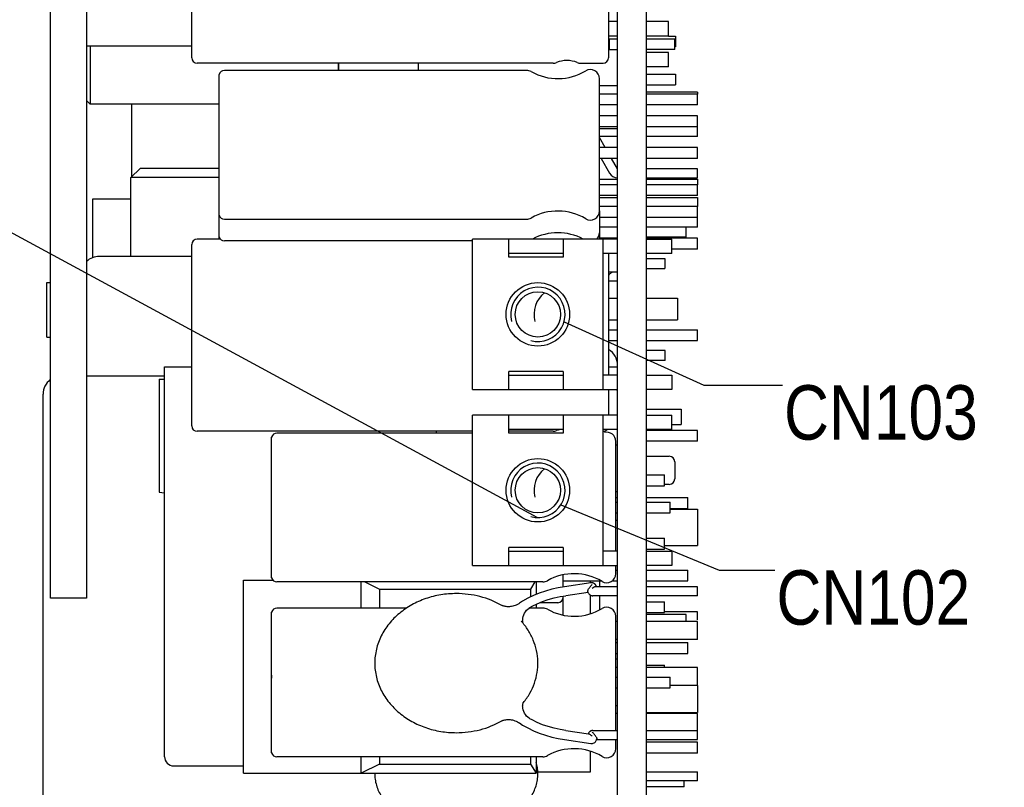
# Model space of a CAD drawing. Header units: millimetres. Extents: x 0 to 417, y 0 to 294.
# Tile 17 of 19: x 302 to 356, y 173 to 215. Entities that reach past the tile are written whole.
import ezdxf

# ---------------------------------------------------------------- set-up
doc = ezdxf.new("R2010")
doc.units = ezdxf.units.MM
for name, color, linetype in [('BD1_DXF_CONTINUOUS_LINE', 7, 'Continuous'), ('C101_DXF_CONTINUOUS_LINE', 7, 'Continuous'), ('C103_DXF_CONTINUOUS_LINE', 7, 'Continuous'), ('C115_C116_DXF_CONTINUOUS_LINE', 7, 'Continuous'), ('C1_DXF_CONTINUOUS_LINE', 7, 'Continuous'), ('C25_DXF_CONTINUOUS_LINE', 7, 'Continuous'), ('C26_C27_DXF_CONTINUOUS_LINE', 7, 'Continuous'), ('C5_DXF_CONTINUOUS_LINE', 7, 'Continuous'), ('C6_DXF_CONTINUOUS_LINE', 7, 'Continuous'), ('CY_DXF_CONTINUOUS_LINE', 7, 'Continuous'), ('D10_DXF_CONTINUOUS_LINE', 7, 'Continuous'), ('HEAT_SINK-2_DXF_CONTINUOUS_LINE', 7, 'Continuous'), ('HEAT_SINK-3_DXF_CONTINUOUS_LINE', 7, 'Continuous'), ('HSK-1_DXF_CONTINUOUS_LINE', 7, 'Continuous'), ('INSULATOR_DXF_CONTINUOUS_LINE', 7, 'Continuous'), ('L1_DXF_CONTINUOUS_LINE', 7, 'Continuous'), ('L2_BBN_DXF_CONTINUOUS_LINE', 7, 'Continuous'), ('L2_CORE_DXF_CONTINUOUS_LINE', 7, 'Continuous'), ('MDS-300APB18DXF_CONTINUOUS_LINE', 7, 'Continuous'), ('NTC_DXF_CONTINUOUS_LINE', 7, 'Continuous'), ('OUTPUT_TERMIDXF_CONTINUOUS_LINE', 7, 'Continuous'), ('OUTPUT_TERMINAL_DXF_TEXT', 7, 'Continuous'), ('PIN_DXF_CONTINUOUS_LINE', 7, 'Continuous'), ('PWB_TDC-280_DXF_CONTINUOUS_LINE', 7, 'Continuous'), ('Q102_Q101_D1DXF_CONTINUOUS_LINE', 7, 'Continuous'), ('Q5_Q6_DXF_CONTINUOUS_LINE', 7, 'Continuous'), ('T1_BASE_DXF_CONTINUOUS_LINE', 7, 'Continuous'), ('T1_CORE_DXF_CONTINUOUS_LINE', 7, 'Continuous'), ('T2_BASE_AF0_DXF_CONTINUOUS_LINE', 7, 'Continuous'), ('T2_BN_AF0_DXF_CONTINUOUS_LINE', 7, 'Continuous')]:
    doc.layers.add(name, color=color, linetype=linetype)
doc.styles.get("Standard").update_dxf_attribs({"font": 'ARIALN.TTF'})
doc.dimstyles.get("Standard").update_dxf_attribs({"dimtxt": 0.18, "dimasz": 0.18, "dimexe": 0.18, "dimexo": 0.0625, "dimgap": 0.09, "dimtad": 0, "dimtih": 1, "dimtoh": 1, "dimdec": 4, "dimzin": 0, "dimdsep": 46, "dimtxsty": 'STANDARD', "dimcen": 0.09, "dimadec": 0, "dimazin": 0, "dimtfac": 1, "dimtdec": 4, "dimtofl": 0, "dimtmove": 0, "dimatfit": 3, "dimfxl": 1, "dimtolj": 1, "dimtzin": 0, "dimarcsym": 0})

msp = doc.modelspace()

# ---------------------------------------------------------------- linework, layer by layer
at = {"layer": 'BD1_DXF_CONTINUOUS_LINE', "color": 7, "linetype": 'Continuous'}
for q in [(336.252, 211.468), (339.052, 211.363)]:
    msp.add_line((339.052, 211.468), q, dxfattribs=at)
at = {"layer": 'C101_DXF_CONTINUOUS_LINE', "color": 7, "linetype": 'Continuous'}
for p, q in [((311.152, 213.363), (311.152, 223.363)), ((334.152, 223.363), (334.152, 213.363)), ((331.092, 213.063), (311.452, 213.063)), ((332.611, 213.063), (333.852, 213.063)), ((312.728, 203.363), (311.452, 203.363)), ((311.152, 193.063), (311.152, 203.063)), ((334.152, 202.563), (334.152, 195.863)), ((334.152, 198.363), (334.652, 198.363)), ((336.252, 198.363), (339.052, 198.363)), ((339.052, 197.763), (339.052, 198.363)), ((334.152, 197.763), (334.652, 197.763)), ((336.252, 197.763), (339.052, 197.763)), ((334.152, 195.063), (334.152, 193.663)), ((326.652, 192.763), (311.452, 192.763)), ((331.092, 192.763), (328.652, 192.763))]:
    msp.add_line(p, q, dxfattribs=at)
for centre, radius, start, end in [((311.452, 213.363), 0.3, 180, 270), ((331.092, 213.563), 0.5, 270, 292.3316), ((331.852, 211.713), 1.5, 67.6684, 112.3316), ((332.611, 213.563), 0.5, 247.6684, 270), ((333.852, 213.363), 0.3, 270, 0), ((311.452, 203.063), 0.3, 90, 180), ((311.452, 193.063), 0.3, 180, 270), ((331.092, 193.263), 0.5, 270, 292.3316), ((331.852, 191.413), 1.5, 104.8278, 112.3316), ((333.852, 193.063), 0.3, 270, 318.0503)]:
    msp.add_arc(centre, radius, start, end, dxfattribs=at)
at = {"layer": 'C103_DXF_CONTINUOUS_LINE', "color": 7, "linetype": 'Continuous'}
for p, q in [((312.662, 204.686), (312.662, 212.44)), ((329.635, 212.663), (312.952, 212.663)), ((333.652, 204.914), (333.652, 212.211)), ((334.652, 211.363), (333.652, 211.363)), ((339.052, 211.363), (336.252, 211.363)), ((339.052, 210.763), (339.052, 211.363)), ((334.652, 210.763), (333.652, 210.763)), ((339.052, 210.763), (336.252, 210.763)), ((334.652, 210.163), (333.652, 210.163)), ((339.052, 210.163), (336.252, 210.163)), ((339.052, 209.563), (339.052, 210.163)), ((334.652, 209.563), (333.652, 209.563)), ((339.052, 209.563), (336.252, 209.563)), ((334.652, 208.413), (333.652, 208.413)), ((339.052, 208.413), (336.252, 208.413)), ((339.052, 207.813), (339.052, 208.413)), ((334.652, 207.813), (333.652, 207.813)), ((339.052, 207.813), (336.252, 207.813)), ((334.652, 206.363), (333.652, 206.363)), ((339.052, 206.363), (336.252, 206.363)), ((339.052, 205.763), (339.052, 206.363)), ((334.652, 205.763), (333.652, 205.763)), ((339.052, 205.763), (336.252, 205.763)), ((334.652, 205.163), (333.652, 205.163)), ((333.652, 204.914), (333.652, 203.714)), ((339.052, 205.163), (336.252, 205.163)), ((339.052, 204.563), (339.052, 205.163)), ((312.662, 203.486), (312.662, 204.686)), ((312.952, 204.463), (329.635, 204.463)), ((334.652, 204.563), (333.652, 204.563)), ((339.052, 204.563), (336.252, 204.563)), ((312.662, 203.363), (312.662, 203.486)), ((326.652, 203.263), (312.952, 203.263)), ((333.652, 203.714), (333.652, 203.363)), ((334.652, 203.413), (333.652, 203.413)), ((339.052, 203.413), (336.252, 203.413)), ((339.052, 202.813), (339.052, 203.413)), ((339.052, 202.813), (337.652, 202.813))]:
    msp.add_line(p, q, dxfattribs=at)
for centre, radius, start, end in [((312.952, 212.363), 0.3, 90, 165.1649), ((329.635, 212.163), 0.5, 60.6251, 90), ((331.352, 215.213), 3, 240.6251, 300.9497), ((333.152, 212.211), 0.5, 0, 120.9497), ((331.352, 201.913), 3, 59.0503, 119.3749), ((333.152, 204.914), 0.5, 239.0503, 0), ((312.952, 204.763), 0.3, 194.8351, 270), ((329.635, 204.963), 0.5, 270, 299.3749), ((312.952, 203.563), 0.3, 194.8351, 270), ((331.352, 200.713), 3, 62.1453, 117.8648), ((333.152, 203.714), 0.5, 315.269, 0)]:
    msp.add_arc(centre, radius, start, end, dxfattribs=at)
at = {"layer": 'C115_C116_DXF_CONTINUOUS_LINE', "color": 7, "linetype": 'Continuous'}
for p, q in [((315.562, 184.686), (315.562, 192.44)), ((326.652, 192.663), (315.852, 192.663)), ((334.552, 186.163), (334.552, 192.211)), ((334.552, 188.863), (334.652, 188.863)), ((336.252, 188.863), (337.552, 188.863)), ((337.552, 188.263), (337.552, 188.863)), ((334.552, 188.263), (334.652, 188.263)), ((336.252, 188.263), (337.552, 188.263)), ((334.552, 184.914), (334.552, 185.363)), ((330.535, 184.463), (315.852, 184.463)), ((315.562, 175.036), (315.562, 182.79)), ((323.003, 183.013), (315.852, 183.013)), ((330.535, 183.013), (329.76, 183.013)), ((334.552, 176.263), (334.552, 182.561)), ((334.552, 179.213), (334.652, 179.213)), ((336.252, 179.213), (337.552, 179.213)), ((337.552, 178.613), (337.552, 179.213)), ((334.552, 178.613), (334.652, 178.613)), ((336.252, 178.613), (337.552, 178.613)), ((334.552, 175.264), (334.552, 175.763)), ((330.535, 174.813), (315.852, 174.813))]:
    msp.add_line(p, q, dxfattribs=at)
for centre, radius, start, end in [((315.852, 192.363), 0.3, 90, 165.1649), ((334.052, 192.211), 0.5, 0, 103.6712), ((332.252, 181.913), 3, 59.0503, 119.3749), ((334.052, 184.914), 0.5, 239.0503, 0), ((315.852, 184.763), 0.3, 194.8351, 270), ((330.535, 184.963), 0.5, 270, 299.3749), ((315.852, 182.713), 0.3, 90, 165.1649), ((330.535, 182.513), 0.5, 60.6251, 90), ((332.252, 185.563), 3, 240.6251, 300.9497), ((334.052, 182.561), 0.5, 0, 120.9497), ((315.852, 175.113), 0.3, 194.8351, 270), ((332.252, 172.263), 3, 59.0503, 119.3749), ((334.052, 175.264), 0.5, 239.0503, 0), ((330.535, 175.313), 0.5, 270, 299.3749)]:
    msp.add_arc(centre, radius, start, end, dxfattribs=at)
at = {"layer": 'C1_DXF_CONTINUOUS_LINE', "color": 7, "linetype": 'Continuous'}
for p, q in [((305.352, 195.815), (309.652, 195.815)), ((302.952, 170.916), (302.952, 194.815)), ((337.552, 188.468), (339.052, 188.468)), ((339.052, 188.468), (339.052, 186.468)), ((337.242, 186.468), (339.052, 186.468)), ((339.052, 178.738), (339.052, 177.263)), ((336.252, 177.263), (339.052, 177.263))]:
    msp.add_line(p, q, dxfattribs=at)
for centre, start, end in [((303.952, 194.815), 127.0484, 180), ((333.652, 194.815), 11.25, 14.3909)]:
    msp.add_arc(centre, 1, start, end, dxfattribs=at)
at = {"layer": 'C25_DXF_CONTINUOUS_LINE', "color": 7, "linetype": 'Continuous'}
for p, q in [((339.052, 209.013), (339.052, 209.598)), ((334.652, 209.013), (333.652, 209.013)), ((339.052, 209.013), (336.252, 209.013)), ((339.052, 204.013), (339.052, 204.598)), ((334.652, 204.013), (333.652, 204.013)), ((339.052, 204.013), (336.252, 204.013))]:
    msp.add_line(p, q, dxfattribs=at)
at = {"layer": 'C26_C27_DXF_CONTINUOUS_LINE', "color": 7, "linetype": 'Continuous'}
for p, q in [((333.652, 206.663), (334.652, 206.663)), ((336.252, 206.663), (339.052, 206.663)), ((339.052, 206.663), (339.052, 206.363)), ((333.652, 205.663), (334.652, 205.663)), ((336.252, 205.663), (339.052, 205.663)), ((339.052, 205.663), (339.052, 205.163))]:
    msp.add_line(p, q, dxfattribs=at)
at = {"layer": 'C5_DXF_CONTINUOUS_LINE', "color": 7, "linetype": 'Continuous'}
for p, q in [((339.052, 192.813), (336.252, 192.813)), ((339.052, 192.213), (339.052, 192.813)), ((339.052, 192.213), (336.252, 192.213)), ((339.052, 182.813), (337.242, 182.813)), ((339.052, 182.376), (339.052, 182.813))]:
    msp.add_line(p, q, dxfattribs=at)
at = {"layer": 'C6_DXF_CONTINUOUS_LINE', "color": 7, "linetype": 'Continuous'}
for p, q in [((339.052, 175.613), (336.252, 175.613)), ((339.052, 175.013), (339.052, 175.613)), ((339.052, 175.013), (336.252, 175.013))]:
    msp.add_line(p, q, dxfattribs=at)
at = {"layer": 'CY_DXF_CONTINUOUS_LINE', "color": 7, "linetype": 'Continuous'}
for p, q in [((333.168, 184.406), (331.715, 184.194)), ((331.715, 184.194), (331.715, 184.194)), ((334.652, 184.196), (333.45, 184.196)), ((339.052, 184.196), (336.252, 184.196)), ((339.052, 183.696), (339.052, 184.196)), ((333.023, 183.879), (331.788, 183.699)), ((331.788, 183.699), (331.788, 183.699)), ((333.013, 183.905), (333.014, 183.901)), ((333.014, 183.901), (333.028, 183.865)), ((333.283, 183.696), (333.291, 183.696)), ((334.652, 183.696), (333.291, 183.696)), ((339.052, 183.696), (336.252, 183.696)), ((328.266, 183.16), (328.262, 183.162)), ((328.271, 183.157), (328.262, 183.162)), ((328.27, 183.157), (328.271, 183.157)), ((329.816, 183.049), (329.937, 183.115)), ((329.816, 183.049), (329.816, 183.048)), ((329.335, 182.299), (329.335, 182.299)), ((329.413, 182.351), (329.413, 182.353)), ((329.413, 177.608), (329.413, 177.606)), ((329.192, 176.708), (329.238, 176.679)), ((329.816, 176.91), (329.816, 176.91)), ((331.788, 176.26), (331.788, 176.26)), ((331.788, 176.26), (333.052, 176.075)), ((333.06, 176.147), (333.043, 176.122)), ((333.054, 176.075), (333.052, 176.075)), ((333.06, 176.147), (333.06, 176.147)), ((333.29, 176.263), (334.652, 176.263)), ((336.252, 176.263), (339.052, 176.263)), ((339.052, 175.763), (339.052, 176.263)), ((331.378, 175.823), (331.715, 175.765)), ((331.715, 175.765), (331.715, 175.765)), ((331.715, 175.765), (333.168, 175.553)), ((333.168, 175.553), (333.168, 175.553)), ((333.489, 175.758), (333.499, 175.803)), ((333.49, 175.763), (334.652, 175.763)), ((333.5, 175.811), (333.499, 175.803)), ((336.252, 175.763), (339.052, 175.763))]:
    msp.add_line(p, q, dxfattribs=at)
for points in [[(331.715, 184.194), (331.378, 184.136), (331.017, 184.056), (330.667, 183.957), (330.33, 183.84), (330.008, 183.706), (329.701, 183.556), (329.412, 183.391), (329.238, 183.28)], [(333.484, 184.215), (333.482, 184.222), (333.479, 184.229), (333.476, 184.236), (333.473, 184.242), (333.47, 184.249), (333.466, 184.255), (333.463, 184.262), (333.459, 184.268), (333.456, 184.274), (333.452, 184.28), (333.448, 184.285), (333.444, 184.291), (333.439, 184.297), (333.435, 184.302), (333.431, 184.307), (333.426, 184.312), (333.421, 184.317), (333.417, 184.322), (333.412, 184.327), (333.407, 184.332), (333.402, 184.336), (333.397, 184.34), (333.392, 184.344), (333.387, 184.348), (333.382, 184.352), (333.377, 184.356), (333.371, 184.36), (333.366, 184.363), (333.361, 184.366), (333.355, 184.37), (333.35, 184.373), (333.345, 184.375), (333.339, 184.378), (333.334, 184.381), (333.328, 184.383), (333.323, 184.386), (333.317, 184.388), (333.312, 184.39), (333.307, 184.392), (333.301, 184.394), (333.296, 184.396), (333.29, 184.397), (333.285, 184.399), (333.279, 184.4), (333.274, 184.402), (333.268, 184.403), (333.263, 184.404), (333.257, 184.405), (333.252, 184.406), (333.247, 184.407), (333.241, 184.407), (333.236, 184.408), (333.23, 184.408), (333.225, 184.408), (333.22, 184.409), (333.214, 184.409), (333.209, 184.409), (333.204, 184.409), (333.198, 184.409), (333.193, 184.408), (333.188, 184.408), (333.183, 184.408), (333.178, 184.407), (333.173, 184.407), (333.168, 184.406)], [(333.491, 184.196), (333.489, 184.201), (333.487, 184.208), (333.484, 184.215)], [(329.937, 183.115), (330.216, 183.252), (330.512, 183.374), (330.821, 183.481), (331.143, 183.572), (331.476, 183.646), (331.788, 183.699)], [(333.028, 183.865), (333.046, 183.832), (333.067, 183.803), (333.091, 183.777), (333.109, 183.761)], [(333.109, 183.761), (333.112, 183.759), (333.114, 183.758), (333.116, 183.756), (333.118, 183.754), (333.121, 183.752), (333.123, 183.751), (333.125, 183.749), (333.128, 183.747), (333.13, 183.746), (333.132, 183.744), (333.135, 183.743), (333.137, 183.741), (333.139, 183.74), (333.142, 183.738), (333.144, 183.737), (333.146, 183.736), (333.149, 183.734), (333.151, 183.733), (333.153, 183.732), (333.156, 183.73), (333.158, 183.729), (333.161, 183.728), (333.163, 183.727), (333.165, 183.725), (333.168, 183.724), (333.17, 183.723), (333.173, 183.722), (333.175, 183.721), (333.177, 183.72), (333.18, 183.719), (333.182, 183.718), (333.185, 183.717), (333.187, 183.716), (333.189, 183.715), (333.192, 183.714), (333.194, 183.713), (333.197, 183.712), (333.199, 183.712), (333.201, 183.711), (333.204, 183.71), (333.206, 183.709), (333.209, 183.708), (333.211, 183.708), (333.214, 183.707), (333.216, 183.706), (333.218, 183.706), (333.221, 183.705), (333.223, 183.704), (333.226, 183.704), (333.228, 183.703), (333.23, 183.703), (333.233, 183.702), (333.235, 183.702), (333.238, 183.701), (333.24, 183.701), (333.243, 183.7), (333.245, 183.7), (333.247, 183.7), (333.25, 183.699), (333.252, 183.699), (333.255, 183.699), (333.257, 183.698), (333.259, 183.698), (333.262, 183.698), (333.264, 183.697), (333.267, 183.697), (333.269, 183.697), (333.271, 183.697), (333.274, 183.697), (333.276, 183.697), (333.278, 183.696), (333.281, 183.696), (333.283, 183.696)], [(329.238, 183.28), (329.195, 183.253), (329.128, 183.215), (329.062, 183.184), (328.995, 183.157), (328.93, 183.136), (328.866, 183.119), (328.802, 183.107), (328.74, 183.098), (328.678, 183.093), (328.619, 183.092), (328.561, 183.093), (328.506, 183.098), (328.455, 183.105), (328.408, 183.115), (328.367, 183.125), (328.331, 183.135), (328.302, 183.145), (328.28, 183.154), (328.266, 183.16)], [(329.413, 182.353), (329.414, 182.38), (329.421, 182.461), (329.439, 182.549), (329.47, 182.641), (329.512, 182.732), (329.565, 182.818), (329.627, 182.896), (329.694, 182.962), (329.763, 183.015), (329.816, 183.049)], [(329.438, 182.177), (329.435, 182.185), (329.429, 182.209), (329.423, 182.238), (329.418, 182.273), (329.414, 182.313), (329.413, 182.351)], [(329.413, 177.608), (329.415, 177.657), (329.419, 177.699), (329.425, 177.735), (329.432, 177.764), (329.439, 177.787), (329.445, 177.801), (329.447, 177.807)], [(329.816, 176.91), (329.763, 176.944), (329.694, 176.997), (329.627, 177.063), (329.565, 177.141), (329.512, 177.227), (329.47, 177.318), (329.439, 177.41), (329.421, 177.498), (329.414, 177.579), (329.413, 177.606)], [(328.266, 176.799), (328.263, 176.798), (328.259, 176.795), (328.261, 176.796), (328.27, 176.801), (328.287, 176.808)], [(328.287, 176.808), (328.311, 176.817), (328.344, 176.827), (328.383, 176.838), (328.428, 176.848), (328.478, 176.857), (328.533, 176.863), (328.591, 176.867), (328.652, 176.867), (328.715, 176.863), (328.779, 176.856), (328.845, 176.844), (328.913, 176.828), (328.982, 176.806), (329.051, 176.78), (329.121, 176.747), (329.192, 176.708)], [(329.238, 176.679), (329.412, 176.568), (329.701, 176.403), (330.008, 176.253), (330.33, 176.119), (330.667, 176.002), (331.017, 175.903), (331.378, 175.823)], [(331.788, 176.26), (331.476, 176.313), (331.143, 176.387), (330.821, 176.478), (330.512, 176.585), (330.216, 176.707), (329.937, 176.844), (329.816, 176.91)], [(333.043, 176.122), (333.025, 176.087), (333.023, 176.08)], [(333.29, 176.263), (333.287, 176.263), (333.285, 176.263), (333.282, 176.263), (333.279, 176.262), (333.276, 176.262), (333.273, 176.262), (333.27, 176.262), (333.267, 176.262), (333.264, 176.261), (333.261, 176.261), (333.258, 176.261), (333.255, 176.26), (333.252, 176.26), (333.249, 176.26), (333.246, 176.259), (333.243, 176.259), (333.24, 176.258), (333.237, 176.258), (333.234, 176.257), (333.231, 176.256), (333.228, 176.256), (333.225, 176.255), (333.221, 176.254), (333.218, 176.253), (333.215, 176.252), (333.212, 176.251), (333.209, 176.251), (333.206, 176.25), (333.202, 176.248), (333.199, 176.247), (333.196, 176.246), (333.193, 176.245), (333.189, 176.244), (333.186, 176.243), (333.183, 176.241), (333.18, 176.24), (333.176, 176.239), (333.173, 176.237), (333.17, 176.236), (333.166, 176.234), (333.163, 176.232), (333.16, 176.231), (333.157, 176.229), (333.153, 176.227), (333.15, 176.226), (333.147, 176.224), (333.144, 176.222), (333.14, 176.22), (333.137, 176.218), (333.134, 176.216), (333.131, 176.214), (333.128, 176.211), (333.124, 176.209), (333.121, 176.207), (333.118, 176.205), (333.115, 176.202), (333.111, 176.2), (333.108, 176.197), (333.105, 176.194), (333.102, 176.192), (333.099, 176.189), (333.096, 176.186), (333.093, 176.183), (333.089, 176.18), (333.086, 176.177), (333.083, 176.174), (333.08, 176.171), (333.077, 176.168), (333.074, 176.164), (333.071, 176.161), (333.068, 176.157), (333.065, 176.154), (333.063, 176.15), (333.06, 176.147)], [(333.168, 175.553), (333.183, 175.551), (333.225, 175.55), (333.268, 175.556), (333.31, 175.568), (333.351, 175.587), (333.389, 175.612), (333.423, 175.643), (333.451, 175.679), (333.473, 175.717), (333.489, 175.758)]]:
    msp.add_lwpolyline(points, dxfattribs=at)
for centre, radius, start, end in [((326.438, 180.245), 3.883, 320.6193, 321.0015), ((333.398, 175.814), 0.102, 358.1834, 0.012), ((328.097, 173.871), 2.154, 0.0139, 1.2576)]:
    msp.add_arc(centre, radius, start, end, dxfattribs=at)
for points, knots in [([(333.054, 184.071), (333.068, 184.095), (333.098, 184.14), (333.161, 184.225), (333.215, 184.282), (333.252, 184.318)], [0, 0, 0, 0, 0.259152, 0.515673, 1, 1, 1, 1]), ([(333.45, 184.196), (333.435, 184.196), (333.403, 184.189), (333.334, 184.159), (333.285, 184.125), (333.252, 184.098)], [0, 0, 0, 0, 0.197479, 0.435357, 1, 1, 1, 1]), ([(325.752, 183.814), (325.465, 183.814), (324.893, 183.768), (324.062, 183.559), (323.288, 183.217), (322.599, 182.75), (322.023, 182.171), (321.657, 181.607), (321.448, 181.123), (321.335, 180.749), (321.267, 180.367), (321.236, 179.851), (321.313, 179.202), (321.586, 178.461), (322.022, 177.788), (322.599, 177.209), (323.288, 176.742), (324.062, 176.4), (324.893, 176.191), (325.465, 176.145), (325.752, 176.145)], [0, 0, 0, 0, 0.065641, 0.130853, 0.195264, 0.258565, 0.320569, 0.381253, 0.411224, 0.440995, 0.470585, 0.500082, 0.559119, 0.618722, 0.679434, 0.741421, 0.804725, 0.869143, 0.934359, 1, 1, 1, 1]), ([(328.262, 183.162), (327.887, 183.377), (327.066, 183.705), (326.191, 183.814), (325.752, 183.814)], [0, 0, 0, 0, 0.496237, 1, 1, 1, 1]), ([(333.01, 183.929), (333.01, 183.939), (333.013, 183.961), (333.025, 184.01), (333.04, 184.047), (333.054, 184.071)], [0, 0, 0, 0, 0.201974, 0.443958, 1, 1, 1, 1]), ([(333.013, 183.905), (333.013, 183.907), (333.011, 183.914), (333.01, 183.922), (333.01, 183.929)], [0, 0, 0, 0, 0.222033, 1, 1, 1, 1]), ([(329.455, 177.801), (329.586, 177.963), (329.821, 178.306), (330.078, 178.868), (330.229, 179.461), (330.269, 180.069), (330.196, 180.674), (330.013, 181.26), (329.726, 181.811), (329.474, 182.143), (329.335, 182.299)], [0, 0, 0, 0, 0.127092, 0.252318, 0.376054, 0.499252, 0.622422, 0.746645, 0.872325, 1, 1, 1, 1]), ([(325.752, 176.145), (326.191, 176.145), (327.068, 176.254), (327.89, 176.583), (328.266, 176.799)], [0, 0, 0, 0, 0.503754, 1, 1, 1, 1]), ([(333.252, 175.946), (333.235, 175.962), (333.201, 175.992), (333.15, 176.03), (333.102, 176.059), (333.07, 176.072), (333.054, 176.075)], [0, 0, 0, 0, 0.294645, 0.564734, 0.803222, 1, 1, 1, 1]), ([(333.474, 175.905), (333.462, 175.931), (333.43, 175.98), (333.359, 176.07), (333.296, 176.13), (333.252, 176.165)], [0, 0, 0, 0, 0.249217, 0.506861, 1, 1, 1, 1]), ([(333.474, 175.905), (333.478, 175.897), (333.486, 175.881), (333.493, 175.857), (333.498, 175.835), (333.502, 175.821), (333.502, 175.814)], [0, 0, 0, 0, 0.285394, 0.549371, 0.789668, 1, 1, 1, 1]), ([(330.251, 173.918), (330.249, 174.02), (330.23, 174.224), (330.183, 174.423), (330.153, 174.521)], [0, 0, 0, 0, 0.498081, 1, 1, 1, 1]), ([(321.252, 173.913), (321.25, 173.8), (321.263, 173.574), (321.336, 173.24), (321.458, 172.917), (321.627, 172.609), (321.839, 172.319), (322.175, 171.957), (322.679, 171.565), (323.372, 171.202), (324.131, 170.942), (324.931, 170.786), (325.478, 170.752), (325.752, 170.752)], [0, 0, 0, 0, 0.055538, 0.111485, 0.16818, 0.225891, 0.284875, 0.345159, 0.469354, 0.59814, 0.730242, 0.864561, 1, 1, 1, 1]), ([(325.752, 170.752), (326.023, 170.752), (326.566, 170.786), (327.36, 170.939), (328.115, 171.195), (328.804, 171.553), (329.307, 171.939), (329.644, 172.295), (329.858, 172.581), (330.03, 172.885), (330.157, 173.205), (330.234, 173.535), (330.252, 173.76), (330.252, 173.871)], [0, 0, 0, 0, 0.135322, 0.269542, 0.40158, 0.530361, 0.654624, 0.714955, 0.774005, 0.831779, 0.888515, 0.944482, 1, 1, 1, 1])]:
    msp.add_open_spline(points, degree=3, knots=knots, dxfattribs=at)
at = {"layer": 'D10_DXF_CONTINUOUS_LINE', "color": 7, "linetype": 'Continuous'}
for q in [(338.332, 173.493), (336.252, 173.153)]:
    msp.add_line((338.332, 173.153), q, dxfattribs=at)
at = {"layer": 'HEAT_SINK-2_DXF_CONTINUOUS_LINE', "color": 3, "linetype": 'Continuous'}
msp.add_line((311.152, 202.413), (306.052, 202.413), dxfattribs=at)
for centre, start, end in [((306.052, 201.413), 90, 134.486), ((333.652, 196.413), 0, 59.8946)]:
    msp.add_arc(centre, 1, start, end, dxfattribs=at)
at = {"layer": 'HEAT_SINK-3_DXF_CONTINUOUS_LINE', "color": 3, "linetype": 'Continuous'}
for p, q in [((303.352, 183.563), (303.352, 233.563)), ((334.652, 211.813), (333.652, 211.813))]:
    msp.add_line(p, q, dxfattribs=at)
at = {"layer": 'HEAT_SINK-3_DXF_CONTINUOUS_LINE', "color": 7, "linetype": 'Continuous'}
for p, q in [((305.352, 233.563), (305.352, 183.563)), ((305.352, 214.013), (311.152, 214.013)), ((334.152, 213.813), (334.652, 213.813)), ((323.652, 213.063), (323.652, 212.663)), ((305.352, 183.563), (303.352, 183.563))]:
    msp.add_line(p, q, dxfattribs=at)
at = {"layer": 'HSK-1_DXF_CONTINUOUS_LINE', "color": 3, "linetype": 'Continuous'}
msp.add_line((307.852, 206.813), (307.852, 210.813), dxfattribs=at)
at = {"layer": 'HSK-1_DXF_CONTINUOUS_LINE', "color": 7, "linetype": 'Continuous'}
for p, q in [((303.152, 197.963), (303.152, 200.963)), ((303.152, 200.963), (303.352, 200.963)), ((303.152, 197.963), (303.352, 197.963))]:
    msp.add_line(p, q, dxfattribs=at)
at = {"layer": 'INSULATOR_DXF_CONTINUOUS_LINE', "color": 3, "linetype": 'Continuous'}
for p, q in [((309.652, 174.815), (309.652, 196.315)), ((309.652, 196.315), (311.152, 196.315)), ((334.152, 196.315), (334.652, 196.315)), ((324.652, 192.663), (324.652, 192.763)), ((310.152, 174.315), (314.002, 174.315))]:
    msp.add_line(p, q, dxfattribs=at)
msp.add_arc((310.152, 174.815), 0.5, 180, 270, dxfattribs=at)
at = {"layer": 'L1_DXF_CONTINUOUS_LINE', "color": 7, "linetype": 'Continuous'}
for p, q in [((334.152, 201.063), (334.652, 201.063)), ((336.252, 193.988), (338.152, 193.988)), ((338.152, 193.988), (338.152, 193.138)), ((337.652, 193.138), (338.152, 193.138))]:
    msp.add_line(p, q, dxfattribs=at)
at = {"layer": 'L2_BBN_DXF_CONTINUOUS_LINE', "color": 7, "linetype": 'Continuous'}
for p, q in [((305.677, 205.563), (305.677, 202.339)), ((307.802, 205.563), (305.677, 205.563)), ((338.427, 203.463), (338.427, 204.013)), ((338.427, 203.463), (336.252, 203.463)), ((334.652, 201.538), (334.152, 201.538)), ((338.427, 182.663), (336.252, 182.663)), ((338.427, 182.278), (338.427, 182.663))]:
    msp.add_line(p, q, dxfattribs=at)
at = {"layer": 'L2_CORE_DXF_CONTINUOUS_LINE', "color": 7, "linetype": 'Continuous'}
for p, q in [((307.802, 206.763), (308.302, 207.263)), ((312.662, 207.263), (308.302, 207.263)), ((307.802, 202.413), (307.802, 206.763)), ((312.662, 206.763), (307.802, 206.763))]:
    msp.add_line(p, q, dxfattribs=at)
at = {"layer": 'MDS-300APB18DXF_CONTINUOUS_LINE', "color": 7, "linetype": 'Continuous'}
for p, q in [((334.652, 169.113), (334.652, 245.613)), ((336.252, 169.113), (336.252, 245.613))]:
    msp.add_line(p, q, dxfattribs=at)
at = {"layer": 'NTC_DXF_CONTINUOUS_LINE', "color": 7, "linetype": 'Continuous'}
for p, q in [((336.252, 202.288), (337.252, 202.288)), ((337.252, 202.288), (337.252, 201.738)), ((336.252, 201.738), (337.252, 201.738)), ((337.275, 197.213), (336.252, 197.213)), ((337.275, 196.663), (337.275, 197.213)), ((337.275, 196.663), (336.252, 196.663))]:
    msp.add_line(p, q, dxfattribs=at)
msp.add_lwpolyline([(334.152, 201.372), (334.177, 201.402), (334.207, 201.433), (334.24, 201.462), (334.276, 201.489), (334.314, 201.514), (334.355, 201.536), (334.359, 201.538)], dxfattribs=at)
at = {"layer": 'OUTPUT_TERMIDXF_CONTINUOUS_LINE', "color": 3, "linetype": 'Continuous'}
for p, q in [((334.652, 203.363), (326.652, 203.363)), ((326.652, 195.063), (326.652, 203.363)), ((328.652, 202.363), (328.652, 203.363)), ((331.652, 203.363), (331.652, 202.363)), ((333.852, 195.063), (333.852, 203.363)), ((336.252, 203.363), (337.652, 203.363)), ((331.652, 202.363), (328.652, 202.363)), ((331.652, 196.063), (328.652, 196.063)), ((328.652, 195.063), (328.652, 196.063)), ((331.652, 196.063), (331.652, 195.063)), ((326.652, 195.063), (334.652, 195.063)), ((337.652, 195.063), (336.252, 195.063)), ((334.652, 193.663), (326.652, 193.663)), ((326.652, 185.363), (326.652, 193.663)), ((328.652, 192.663), (328.652, 193.663)), ((331.652, 193.663), (331.652, 192.663)), ((333.852, 185.363), (333.852, 193.663)), ((336.252, 193.663), (337.652, 193.663)), ((331.652, 192.663), (328.652, 192.663)), ((331.652, 186.363), (328.652, 186.363)), ((328.652, 185.363), (328.652, 186.363)), ((331.652, 186.363), (331.652, 185.363)), ((326.652, 185.363), (334.652, 185.363)), ((337.652, 185.363), (336.252, 185.363))]:
    msp.add_line(p, q, dxfattribs=at)
at = {"layer": 'OUTPUT_TERMIDXF_CONTINUOUS_LINE', "color": 7, "linetype": 'Continuous'}
for p, q in [((337.652, 202.563), (337.652, 203.363)), ((331.652, 202.563), (328.652, 202.563)), ((334.652, 202.563), (333.852, 202.563)), ((337.652, 202.563), (336.252, 202.563)), ((328.652, 195.863), (331.652, 195.863)), ((334.652, 195.863), (333.852, 195.863)), ((336.252, 195.863), (337.652, 195.863)), ((337.652, 195.863), (337.652, 195.063)), ((337.652, 192.863), (337.652, 193.663)), ((331.652, 192.863), (328.652, 192.863)), ((334.652, 192.863), (333.852, 192.863)), ((337.652, 192.863), (336.252, 192.863)), ((328.652, 186.163), (331.652, 186.163)), ((334.652, 186.163), (333.852, 186.163)), ((336.252, 186.163), (337.652, 186.163)), ((337.652, 186.163), (337.652, 185.363))]:
    msp.add_line(p, q, dxfattribs=at)
at = {"layer": 'OUTPUT_TERMIDXF_CONTINUOUS_LINE', "color": 3, "linetype": 'Continuous'}
for centre in [(330.252, 199.213), (330.252, 189.513)]:
    msp.add_circle(centre, 1.75, dxfattribs=at)
at = {"layer": 'OUTPUT_TERMIDXF_CONTINUOUS_LINE', "color": 7, "linetype": 'Continuous'}
for centre in [(330.252, 199.213), (330.252, 189.513)]:
    msp.add_circle(centre, 1.25, dxfattribs=at)
at = {"layer": 'OUTPUT_TERMIDXF_CONTINUOUS_LINE', "color": 2, "linetype": 'Continuous'}
for centre, start in [((330.252, 199.213), 255), ((331.539, 199.213), 127.4564), ((330.252, 189.513), 255), ((331.539, 189.513), 127.4564)]:
    msp.add_arc(centre, 1.5, start, 195, dxfattribs=at)
at = {"layer": 'PIN_DXF_CONTINUOUS_LINE', "color": 3, "linetype": 'Continuous'}
for p, q in [((334.152, 214.413), (334.652, 214.413)), ((336.252, 214.413), (337.802, 214.413)), ((337.852, 213.963), (337.802, 213.963)), ((336.252, 211.863), (337.852, 211.863)), ((336.252, 191.388), (337.502, 191.388)), ((337.802, 191.088), (337.802, 190.138)), ((337.502, 189.838), (337.242, 189.838))]:
    msp.add_line(p, q, dxfattribs=at)
at = {"layer": 'PIN_DXF_CONTINUOUS_LINE', "color": 7, "linetype": 'Continuous'}
for p, q in [((334.202, 213.813), (334.202, 214.413)), ((337.452, 214.563), (337.852, 214.563)), ((337.802, 213.813), (337.802, 214.413)), ((337.852, 214.563), (337.852, 213.963)), ((337.802, 213.813), (336.252, 213.813)), ((336.252, 212.463), (337.852, 212.463)), ((337.852, 212.463), (337.852, 211.863))]:
    msp.add_line(p, q, dxfattribs=at)
at = {"layer": 'PIN_DXF_CONTINUOUS_LINE', "color": 3, "linetype": 'Continuous'}
for centre, start, end in [((337.502, 191.088), 0, 90), ((337.502, 190.138), 270, 0)]:
    msp.add_arc(centre, 0.3, start, end, dxfattribs=at)
at = {"layer": 'PWB_TDC-280_DXF_CONTINUOUS_LINE', "color": 7, "linetype": 'Continuous'}
for p, q in [((334.152, 200.113), (334.652, 200.113)), ((336.252, 200.113), (337.952, 200.113)), ((337.952, 200.113), (337.952, 198.913)), ((334.152, 198.913), (334.652, 198.913)), ((336.252, 198.913), (337.952, 198.913))]:
    msp.add_line(p, q, dxfattribs=at)
at = {"layer": 'Q102_Q101_D1DXF_CONTINUOUS_LINE', "color": 7, "linetype": 'Continuous'}
for p, q in [((314.002, 184.563), (315.629, 184.563)), ((314.002, 173.913), (314.002, 184.563)), ((320.508, 183.013), (320.508, 184.463)), ((320.708, 184.463), (321.508, 184.063)), ((330.092, 184.463), (329.852, 184.063)), ((330.152, 184.463), (330.152, 183.766)), ((321.508, 184.063), (329.852, 184.063)), ((321.508, 184.063), (321.508, 183.013)), ((329.852, 184.063), (329.852, 183.629)), ((330.152, 183.22), (330.152, 183.013)), ((329.852, 183.068), (329.852, 183.013)), ((334.652, 182.278), (334.552, 182.278)), ((339.052, 182.278), (336.252, 182.278)), ((339.052, 181.278), (339.052, 182.278)), ((334.652, 181.278), (334.552, 181.278)), ((339.052, 181.278), (336.252, 181.278)), ((334.652, 179.738), (334.552, 179.738)), ((339.052, 179.738), (336.252, 179.738)), ((339.052, 178.738), (339.052, 179.738)), ((339.052, 178.738), (337.552, 178.738)), ((334.652, 177.198), (334.552, 177.198)), ((339.052, 177.198), (336.252, 177.198)), ((339.052, 176.263), (339.052, 177.198)), ((320.508, 173.913), (320.508, 174.813)), ((321.508, 174.413), (320.508, 173.913)), ((321.508, 174.813), (321.508, 174.413)), ((321.508, 174.413), (329.852, 174.413)), ((329.852, 174.813), (329.852, 174.413)), ((329.852, 174.413), (330.152, 173.913)), ((330.152, 174.813), (330.152, 173.913)), ((314.002, 173.913), (330.152, 173.913))]:
    msp.add_line(p, q, dxfattribs=at)
msp.add_arc((317.152, 179.238), 1.6, 177.4648, 182.8017, dxfattribs=at)
at = {"layer": 'Q5_Q6_DXF_CONTINUOUS_LINE', "color": 7, "linetype": 'Continuous'}
for p, q in [((333.967, 208.413), (333.652, 208.958)), ((333.736, 207.813), (334.211, 206.992)), ((334.644, 207.243), (334.314, 207.813)), ((339.052, 207.243), (336.252, 207.243)), ((339.052, 206.743), (339.052, 207.243)), ((336.252, 206.743), (339.052, 206.743)), ((336.252, 173.993), (339.052, 173.993)), ((339.052, 173.493), (339.052, 173.993)), ((339.052, 173.493), (336.252, 173.493))]:
    msp.add_line(p, q, dxfattribs=at)
msp.add_arc((334.644, 207.243), 0.5, 210.0524, 270, dxfattribs=at)
at = {"layer": 'T1_BASE_DXF_CONTINUOUS_LINE', "color": 7, "linetype": 'Continuous'}
for p, q in [((334.652, 215.363), (334.152, 215.363)), ((337.452, 215.363), (336.252, 215.363)), ((337.452, 214.563), (337.452, 215.363)), ((334.652, 214.563), (334.152, 214.563)), ((337.452, 214.563), (336.252, 214.563)), ((337.452, 213.663), (336.252, 213.663)), ((337.452, 212.863), (337.452, 213.663)), ((337.452, 212.863), (336.252, 212.863)), ((333.652, 209.463), (334.652, 209.463))]:
    msp.add_line(p, q, dxfattribs=at)
at = {"layer": 'T1_CORE_DXF_CONTINUOUS_LINE', "color": 7, "linetype": 'Continuous'}
for p, q in [((305.552, 214.013), (305.552, 210.813)), ((319.252, 213.063), (319.252, 212.663)), ((319.252, 212.663), (319.252, 213.063)), ((305.552, 210.813), (305.352, 211.013)), ((312.662, 210.813), (305.552, 210.813))]:
    msp.add_line(p, q, dxfattribs=at)
at = {"layer": 'T2_BASE_AF0_DXF_CONTINUOUS_LINE', "color": 7, "linetype": 'Continuous'}
for p, q in [((309.352, 195.638), (309.352, 189.409)), ((309.352, 195.638), (309.652, 195.638)), ((334.652, 192.007), (334.552, 192.007)), ((309.352, 189.409), (309.652, 189.367)), ((334.652, 189.427), (334.552, 189.427)), ((334.552, 189.113), (334.652, 189.113)), ((336.252, 189.113), (338.522, 189.113)), ((338.522, 188.513), (338.522, 189.113)), ((337.552, 188.513), (338.522, 188.513)), ((334.552, 187.863), (334.652, 187.863)), ((331.652, 184.183), (331.652, 184.851)), ((334.552, 185.113), (334.652, 185.113)), ((336.252, 185.113), (338.522, 185.113)), ((338.522, 184.513), (338.522, 185.113)), ((331.652, 184.513), (333.745, 184.513)), ((333.152, 184.406), (333.152, 184.513)), ((333.652, 184.513), (333.652, 184.196)), ((334.348, 184.513), (334.652, 184.513)), ((336.252, 184.513), (338.522, 184.513)), ((331.652, 183.613), (331.652, 183.676)), ((333.152, 182.702), (333.152, 183.733)), ((333.652, 183.696), (333.652, 182.911)), ((331.352, 183.313), (330.363, 183.313)), ((331.652, 182.624), (331.652, 183.606)), ((334.552, 181.113), (334.652, 181.113)), ((336.252, 181.113), (338.522, 181.113)), ((338.522, 180.513), (338.522, 181.113)), ((334.552, 180.513), (334.652, 180.513)), ((336.252, 180.513), (338.522, 180.513)), ((334.652, 180.198), (334.552, 180.198)), ((334.652, 177.618), (334.552, 177.618)), ((333.152, 173.988), (333.152, 175.124)), ((330.245, 173.988), (333.152, 173.988))]:
    msp.add_line(p, q, dxfattribs=at)
msp.add_arc((331.352, 183.613), 0.3, 270, 360, dxfattribs=at)
at = {"layer": 'T2_BN_AF0_DXF_CONTINUOUS_LINE', "color": 7, "linetype": 'Continuous'}
for p, q in [((336.252, 190.363), (337.242, 190.363)), ((337.242, 189.763), (337.242, 190.363)), ((336.252, 189.763), (337.242, 189.763)), ((336.252, 186.863), (337.242, 186.863)), ((337.242, 186.263), (337.242, 186.863)), ((336.252, 186.263), (337.242, 186.263)), ((336.252, 183.363), (337.242, 183.363)), ((337.242, 182.763), (337.242, 183.363)), ((336.252, 182.763), (337.242, 182.763)), ((336.252, 179.863), (337.242, 179.863)), ((337.242, 179.738), (337.242, 179.863))]:
    msp.add_line(p, q, dxfattribs=at)

# ---------------------------------------------------------------- texts
at = {"layer": 'OUTPUT_TERMINAL_DXF_TEXT', "color": 2, "linetype": 'Continuous', "char_height": 3, "width": 10.71269, "attachment_point": 1, "line_spacing_factor": 0.9}
for s, insert in [('CN103', (343.833, 195.305)), ('CN102', (343.415, 185.101))]:
    msp.add_mtext(s, dxfattribs=dict(at, insert=insert))

# ---------------------------------------------------------------- leaders
at = {"layer": 'OUTPUT_TERMINAL_DXF_TEXT', "color": 2, "linetype": 'Continuous', "annotation_type": 0, "has_hookline": 1, "hookline_direction": 1}
for points, override, text_width in [([(330.22, 188.013), (293.587, 207.838), (293.407, 207.838)], {"dimtad": 1}, 16.606), ([(331.696, 198.81), (339.408, 195.305), (343.743, 195.305)], {"dimtad": 0}, 10.367), ([(331.52, 188.712), (340.254, 185.101), (343.325, 185.101)], {"dimtad": 0}, 10.349)]:
    msp.add_leader(points, dimstyle='Standard', override=override, dxfattribs=dict(at, text_width=text_width))

doc.saveas('drawing.dxf')
